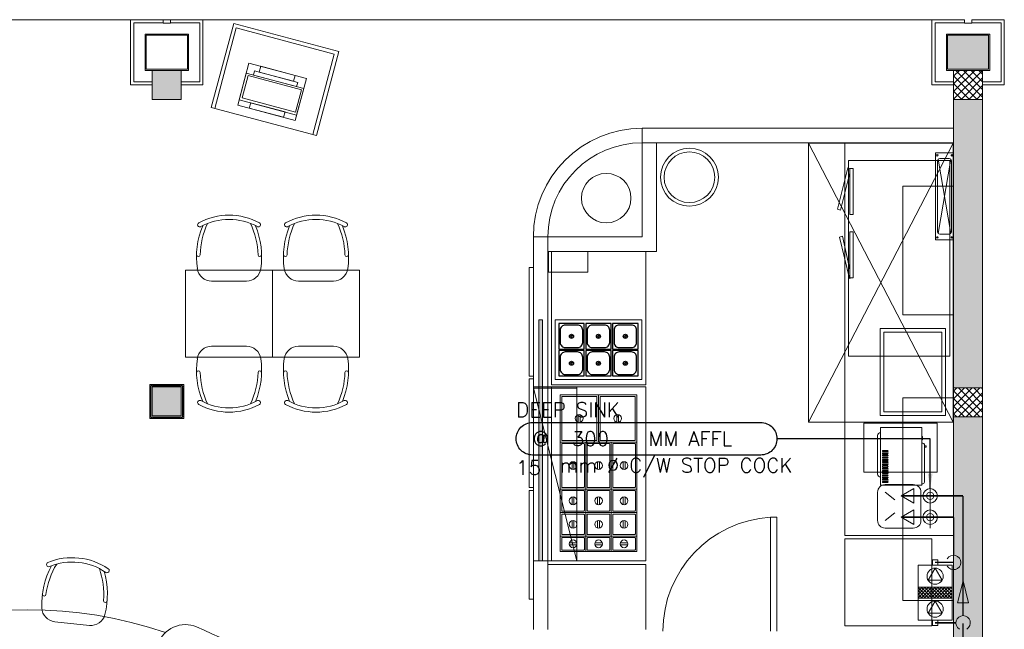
# Model space of a CAD drawing. Header units: millimetres. Extents: x -1747 to 60076, y -13777 to 14438.
# Tile 25 of 29: x 10905 to 17700, y 9621 to 13830. Entities that reach past the tile are written whole.
import ezdxf
from ezdxf.enums import TextEntityAlignment as Align

# ---------------------------------------------------------------- set-up
doc = ezdxf.new("R2010")
doc.units = ezdxf.units.MM
doc.header["$MEASUREMENT"] = 0
doc.layers.get('0').update_dxf_attribs({"lineweight": 5})
for name, color, linetype in [('A-EQUIP', 253, 'Continuous'), ('LINE', 7, 'Continuous'), ('PLUMBING-DW-TR-LVL-TAG', 7, 'Continuous')]:
    doc.layers.add(name, color=color, linetype=linetype)
for name, color, linetype, lineweight, true_color in [('FLOOR LAYOUT', 9, 'Continuous', 0, 0x808080), ('PLUMBING-WS-CW-PIPE', 5, 'Continuous', 0, 0x0000ff), ('PLUMBING-WS-EQP', 30, 'Continuous', 0, 0xff7f00), ('PLUMBING-WS-RO-FILT-CW-PIPE', 150, 'Continuous', 0, 0x007fff)]:
    doc.layers.add(name, color=color, linetype=linetype, lineweight=lineweight, true_color=true_color)
doc.styles.add('Oswald Light', font='txt')
doc.styles.add('ROMANS-100', font='romans.shx')
doc.styles.get("Standard").update_dxf_attribs({"font": 'romans.shx'})
doc.dimstyles.new('MDS-50', dxfattribs={"dimtxt": 100, "dimasz": 100, "dimexe": 50, "dimexo": 50, "dimgap": 25, "dimtad": 1, "dimdec": 0, "dimtxsty": 'Oswald Light', "dimcen": 0, "dimdle": 1.5875, "dimazin": 0, "dimtfac": 1, "dimtdec": 0, "dimtix": 1, "dimtmove": 0, "dimatfit": 0, "dimfxl": 1, "dimfrac": 2, "dimtolj": 1, "dimarcsym": 0})

# ---------------------------------------------------------------- blocks, each defined once
blk = doc.blocks.new('A$C051a4b72')
at = {"layer": 'PLUMBING-WS-CW-PIPE', "color": 8, "lineweight": 0, "true_color": 0x808080}
for p, q in [((500, -100), (500, -250)), ((425, -175), (575, -175))]:
    blk.add_line(p, q, dxfattribs=at)
at = {"layer": 'PLUMBING-WS-CW-PIPE', "lineweight": 0, "const_width": 10}
blk.add_lwpolyline([(500, -175), (500, -375)], dxfattribs=at)
at = {"layer": 'PLUMBING-WS-CW-PIPE', "lineweight": 0}
blk.add_lwpolyline([(500, -375), (550, -288.4), (450, -288.4)], close=True, dxfattribs=at)
for radius in [50, 25]:
    blk.add_circle((500, -175), radius, dxfattribs=at)
blk = doc.blocks.new('A$Ca6a6abd4')
at = {"layer": 'PLUMBING-WS-RO-FILT-CW-PIPE', "color": 8, "lineweight": 0, "true_color": 0x808080}
for p, q in [((500, -100), (500, -250)), ((425, -175), (575, -175))]:
    blk.add_line(p, q, dxfattribs=at)
at = {"layer": 'PLUMBING-WS-RO-FILT-CW-PIPE', "lineweight": 0, "const_width": 10}
blk.add_lwpolyline([(500, -175), (500, -375)], dxfattribs=at)
at = {"layer": 'PLUMBING-WS-RO-FILT-CW-PIPE', "lineweight": 0}
blk.add_lwpolyline([(500, -375), (550, -288.4), (450, -288.4)], close=True, dxfattribs=at)
for radius in [50, 25]:
    blk.add_circle((500, -175), radius, dxfattribs=at)
blk = doc.blocks.new('CW-FA')
at = {"layer": 'PLUMBING-WS-CW-PIPE', "lineweight": 0}
h = blk.add_hatch(color=256, dxfattribs=at)
h.dxf.hatch_style = 1
h.paths.add_polyline_path([(100, 0), (-50, 37.5), (-50, -37.5)])
blk.add_lwpolyline([(-50, 37.5), (100, 0), (-50, -37.5), (-50, 37.5)], dxfattribs=at)
blk = doc.blocks.new('PLUMB-WS-WS-TAG')
at = {"layer": 'PLUMBING-DW-TR-LVL-TAG'}
blk.add_lwpolyline([(112.5, 112.5), (1687.5, 112.5, -0.414214), (1800, 0, -0.414214), (1687.5, -112.5), (112.5, -112.5, -0.414214), (0, 0), (0, 0, -0.414214)], format="xyb", close=True, dxfattribs=at)
at = {"layer": 'PLUMBING-DW-TR-LVL-TAG', "char_height": 100, "attachment_point": 4}
for s, width, insert in [('{\\Fromans|c0;@}', 115.286, (112.5, 0)), ('{\\Fromans|c0;MM AFFL}', 662.905, (912.5, 0)), ('mm %%C C/W STOP COCK', 1987.152, (300, -200))]:
    blk.add_mtext_dynamic_manual_height_columns(s, width=width, gutter_width=3324.7, heights=[0], dxfattribs=dict(at, insert=insert))
at = {"layer": 'PLUMBING-DW-TR-LVL-TAG', "style": 'ROMANS-100'}
for tag, p in [('PLUM-DR-EQP', (0, 200)), ('PLUM-DR-PSIZE', (0, -200))]:
    blk.add_attdef(tag, text='', height=100, dxfattribs=at).set_placement(p, align=Align.MIDDLE_LEFT)
blk.add_attdef('PLUM-PIPE-LVL', text='', height=100, dxfattribs=at).set_placement((512.5, 0), align=Align.MIDDLE_CENTER)
blk = doc.blocks.new('15LPH')
at = {"color": 253, "linetype": 'Continuous'}
for p, q in [((-37.3, 111.9), (-31.1, 118.1)), ((-37.3, 89.4), (-8.6, 118.1)), ((-37.3, 67), (13.8, 118.1)), ((-37.3, 44.5), (36.3, 118.1)), ((37.3, 23.4), (-37.3, 97.9)), ((-37.3, 22.1), (37.3, 96.6)), ((37.3, 1), (-37.3, 75.5)), ((-37.3, -0.4), (37.3, 74.1)), ((37.3, 45.9), (-34.9, 118.1)), ((37.3, 68.3), (-12.5, 118.1)), ((37.3, 90.8), (10, 118.1)), ((37.3, 113.2), (32.4, 118.1)), ((37.3, -21.5), (-37.3, 53)), ((-37.3, -22.8), (37.3, 51.7)), ((37.3, -43.9), (-37.3, 30.6)), ((-37.3, -45.3), (37.3, 29.2)), ((37.3, -66.4), (-37.3, 8.1)), ((-37.3, -67.7), (37.3, 6.8)), ((37.3, -88.8), (-37.3, -14.3)), ((-37.3, -90.2), (37.3, -15.7)), ((37.3, -111.3), (-37.3, -36.8)), ((-37.3, -112.6), (37.3, -38.1)), ((20.5, -116.9), (-37.3, -59.2)), ((-19.1, -116.9), (37.3, -60.6)), ((-2, -116.9), (-37.3, -81.7)), ((-24.4, -116.9), (-37.3, -104.1)), ((3.3, -116.9), (37.3, -83)), ((25.8, -116.9), (37.3, -105.5))]:
    blk.add_line(p, q, dxfattribs=at)
at = {"layer": 'PLUMBING-WS-EQP'}
for p, q in [((-190, 118.1), (-190, -116.9)), ((190, 118.1), (-190, 118.1)), ((-37.3, -116.9), (-37.3, 118.1)), ((37.3, -116.9), (37.3, 118.1)), ((190, -116.9), (190, 118.1)), ((-190, -116.9), (190, -116.9))]:
    blk.add_line(p, q, dxfattribs=at)
at = {"layer": 'PLUMBING-WS-EQP', "color": 5, "true_color": 0x0000ff}
for p, q in [((-57.7, 0.6), (-141.6, 48.9)), ((-141.6, 48.9), (-141.6, -47.8)), ((-141.6, -47.8), (-57.7, 0.6))]:
    blk.add_line(p, q, dxfattribs=at)
at = {"layer": 'PLUMBING-WS-EQP', "color": 150, "true_color": 0x007fff}
for p, q in [((169.5, 0.6), (85.7, 48.9)), ((85.7, 48.9), (85.7, -47.8)), ((85.7, -47.8), (169.5, 0.6))]:
    blk.add_line(p, q, dxfattribs=at)
at = {"layer": 'PLUMBING-WS-EQP'}
for points in [[(-227.3, 19.2), (-190, 19.2), (-190, -18.1), (-227.3, -18.1)], [(190, 19.2), (227.3, 19.2), (227.3, -18.1), (190, -18.1)]]:
    blk.add_lwpolyline(points, close=True, dxfattribs=at)
for centre in [(-113.6, 0.6), (113.6, 0.6)]:
    blk.add_circle(centre, 55.9, dxfattribs=at)
blk = doc.blocks.new('A$C4b7a3b6c')
at = {"layer": 'A-EQUIP'}
for p, q in [((75.5, 94.8), (94.8, 75.5)), ((81.2, 100.5), (100.5, 81.2))]:
    blk.add_line(p, q, dxfattribs=at)
blk.add_lwpolyline([(0, 0), (176, 0), (176, 176), (0, 176)], close=True, dxfattribs=at)
blk.add_lwpolyline([(45.6, 10.4), (130.4, 10.4, 0.414214), (165.6, 45.6), (165.6, 130.4, 0.414214), (130.4, 165.6), (45.6, 165.6, 0.414214), (10.4, 130.4), (10.4, 45.6, 0.414214)], format="xyb", close=True, dxfattribs=at)
blk.add_circle((88, 88), 14.2, dxfattribs=at)
blk = doc.blocks.new('FLOOR PLAN')
at = {"layer": 'FLOOR LAYOUT'}
h = blk.add_hatch(color=256, dxfattribs=at)
h.dxf.hatch_style = 1
h.paths.add_polyline_path([(17592, 13722), (17308, 13722), (17308, 13488), (17592, 13488)])
h = blk.add_hatch(color=256, dxfattribs=at)
h.dxf.hatch_style = 1
h.paths.add_polyline_path([(11820, 13280), (12020, 13280), (12020, 13480), (11820, 13480)])
h = blk.add_hatch(color=256, dxfattribs=at)
h.dxf.hatch_style = 1
h.paths.add_polyline_path([(17550, 5830), (17352, 5830), (17352, 5718.1), (17350.8, 3620), (17550, 3620)])
h.paths.add_polyline_path([(17550, 8211.4), (17350, 8211.4), (17350, 6030), (17550, 6030)])
h.paths.add_polyline_path([(17550, 9130), (17350, 9130), (17350, 8411.4), (17550, 8411.4)])
h.paths.add_polyline_path([(17550, 11087.2), (17350, 11087.2), (17350, 9330), (17550, 9330)])
h.paths.add_polyline_path([(17550, 13280), (17350, 13280), (17350, 11287.2), (17550, 11287.2)])
h = blk.add_hatch(color=256, dxfattribs=at)
h.dxf.hatch_style = 1
h.paths.add_polyline_path([(14512.5, 10094.8), (14512.5, 11757.2), (14487.5, 11757.2), (14487.5, 10094.8)])
h = blk.add_hatch(color=256, dxfattribs=at)
h.dxf.hatch_style = 1
h.paths.add_polyline_path([(12020.1, 11294.2), (11820.1, 11294.2), (11820.1, 11094.2), (12020.1, 11094.2)])
h = blk.add_hatch(color=256, dxfattribs=at)
h.dxf.hatch_style = 1
h.paths.add_polyline_path([(14450, 11285.2), (14450, 11295.2), (14750, 11295.2), (14750, 11285.2)])
for p, q in [((350, 13830), (17200, 13830)), ((11670, 13380), (11670, 13830)), ((11670, 13830), (11895, 13830)), ((11692, 13402), (11692, 13808)), ((11692, 13808), (11893, 13808)), ((11895, 13830), (11895, 13805)), ((11895, 13805), (11945, 13805)), ((11945, 13805), (11945, 13830)), ((11945, 13830), (12170, 13830)), ((12148, 13808), (11947, 13808)), ((12148, 13402), (12148, 13808)), ((12170, 13830), (12170, 13380)), ((12227.6, 13223.7), (12382.3, 13803.4)), ((12382.3, 13803.4), (13107, 13610.1)), ((17200, 13380), (17200, 13830)), ((17200, 13830), (17425, 13830)), ((17222, 13402), (17222, 13808)), ((17222, 13808), (17423, 13808)), ((17425, 13830), (17425, 13805)), ((17425, 13805), (17475, 13805)), ((17475, 13805), (17475, 13830)), ((17475, 13830), (17700, 13830)), ((17678, 13808), (17477, 13808)), ((17678, 13402), (17678, 13808)), ((17700, 13830), (17700, 13380)), ((11770, 13730), (12070, 13730)), ((11770, 13480), (11770, 13730)), ((12070, 13730), (12070, 13480)), ((12251.8, 13217.3), (12400, 13772.8)), ((12400, 13772.8), (13076.4, 13592.4)), ((17300, 13730), (17600, 13730)), ((17300, 13480), (17300, 13730)), ((17600, 13730), (17600, 13480)), ((11778, 13722), (12062, 13722)), ((11778, 13488), (11778, 13722)), ((12062, 13722), (12062, 13488)), ((17308, 13722), (17592, 13722)), ((17308, 13488), (17308, 13722)), ((17592, 13722), (17592, 13488)), ((13076.4, 13592.4), (12928.1, 13036.8)), ((13107, 13610.1), (12952.3, 13030.4)), ((12410.1, 13240.7), (12487.5, 13530.6)), ((12487.5, 13530.6), (12883.5, 13424.9)), ((12070, 13480), (11770, 13480)), ((12062, 13488), (11778, 13488)), ((12020, 13480), (11820, 13480)), ((11820, 13480), (11820, 13280)), ((12020, 13480), (11820, 13480)), ((11820, 13480), (11820, 13280)), ((12020, 13280), (12020, 13480)), ((12020, 13280), (12020, 13480)), ((12419.9, 13277.4), (12468.9, 13461.2)), ((12468.9, 13461.2), (12864.9, 13355.5)), ((12517.9, 13448.1), (12525.6, 13476.7)), ((12525.6, 13476.7), (12823.6, 13397.1)), ((12558.2, 13468), (12569.1, 13508.8)), ((12795, 13404.8), (12558.2, 13468)), ((12569.1, 13508.8), (12805.9, 13445.6)), ((17600, 13480), (17300, 13480)), ((17592, 13488), (17308, 13488)), ((17350, 13440.3), (17389.7, 13480)), ((17350, 13387.3), (17442.7, 13480)), ((17350, 13334.2), (17495.8, 13480)), ((17350, 13281.2), (17548.8, 13480)), ((17550, 13480), (17350, 13480)), ((17350, 13480), (17350, 13280)), ((17350, 13480), (17350, 2170)), ((17550, 13295.4), (17365.4, 13480)), ((17550, 13348.5), (17418.5, 13480)), ((17550, 13401.5), (17471.5, 13480)), ((17550, 13454.5), (17524.5, 13480)), ((17550, 13280), (17550, 13480)), ((17550, 13480), (17550, 0)), ((11820, 13402), (11692, 13402)), ((12020, 13402), (12148, 13402)), ((12440.6, 13289.4), (12482, 13444.6)), ((12482, 13444.6), (12849.4, 13346.5)), ((12816, 13368.6), (12517.9, 13448.1)), ((12805.9, 13445.6), (12795, 13404.8)), ((12883.5, 13424.9), (12806.1, 13135)), ((12823.6, 13397.1), (12816, 13368.6)), ((17350, 13402), (17222, 13402)), ((17512.4, 13280), (17350, 13442.4)), ((17459.4, 13280), (17350, 13389.4)), ((17401.8, 13280), (17550, 13428.2)), ((17550, 13402), (17678, 13402)), ((11820, 13380), (11670, 13380)), ((12170, 13380), (12020, 13380)), ((12849.4, 13346.5), (12808, 13191.4)), ((12864.9, 13355.5), (12815.9, 13171.8)), ((17350, 13380), (17200, 13380)), ((17406.3, 13280), (17350, 13336.3)), ((17454.9, 13280), (17550, 13375.1)), ((17507.9, 13280), (17550, 13322.1)), ((17700, 13380), (17550, 13380)), ((11820, 13280), (12020, 13280)), ((11820, 13280), (12020, 13280)), ((12815.9, 13171.8), (12419.9, 13277.4)), ((12808, 13191.4), (12440.6, 13289.4)), ((12489.7, 13219.5), (12499.5, 13256.2)), ((12499.5, 13256.2), (12736.3, 13193)), ((17353.3, 13280), (17350, 13283.3)), ((17350, 13280), (17550, 13280)), ((12952.3, 13030.4), (12227.6, 13223.7)), ((12806.1, 13135), (12410.1, 13240.7)), ((12726.5, 13156.3), (12489.7, 13219.5)), ((12736.3, 13193), (12726.5, 13156.3)), ((15200, 13080), (17350, 13080)), ((17350, 13080), (15200, 13080)), ((15200, 13080), (15200, 12330)), ((15200, 12980), (17350, 12980)), ((17350, 12980), (15300, 12980)), ((15300, 12980), (15300, 12230)), ((17350, 12980), (16600, 12980)), ((16600, 12980), (16600, 10270)), ((17350, 10270), (17350, 12980)), ((17348, 12978), (16348.1, 12978)), ((16348.1, 12978), (16348.1, 11050.5)), ((16348.1, 12978), (17346, 11050.5)), ((17346, 12978), (16348.6, 11050.5)), ((17348, 11050.5), (17348, 12978)), ((16625, 11508.1), (16625, 12858.1)), ((16625, 12858.1), (17325, 12858.1)), ((17243.9, 12866.5), (17331.1, 12354.3)), ((17331.1, 12866.5), (17243.9, 12354.3)), ((17325, 12858.1), (17325, 11508.1)), ((16549.7, 12521.8, 45.6), (16620.8, 12807.5, 45.6)), ((16620.8, 12807.5, 45.6), (16634.1, 12802.6, 45.6)), ((16634.1, 12485.4), (16634.1, 12802.6)), ((16634.1, 12802.6), (16656.3, 12802.6)), ((16656.3, 12802.6), (16656.3, 12485.4)), ((16634.1, 12773.8, 45.6), (16570.6, 12514.1, 45.6)), ((17000, 12681.2), (17350, 12681.2)), ((17000, 11792), (17000, 12681.2)), ((17350, 12681.2), (17350, 11792)), ((16570.6, 12514.1, 45.6), (16549.7, 12521.8, 45.6)), ((16656.3, 12485.4), (16634.1, 12485.4)), ((14450, 9620), (14450, 12330)), ((14450, 9620), (14450, 12330)), ((15200, 12330), (14450, 12330)), ((14550, 9620), (14550, 12330)), ((16582.4, 12336.1, 45.6), (16561.5, 12328.4, 45.6)), ((16561.5, 12328.4, 45.6), (16632.6, 12042.7, 45.6)), ((16634.1, 12103.3, 45.6), (16582.4, 12336.1, 45.6)), ((16656.3, 12364.8), (16634.1, 12364.8)), ((16634.1, 12364.8), (16634.1, 12047.6)), ((16656.3, 12047.6), (16656.3, 12364.8)), ((14550, 9620), (14550, 12230)), ((15300, 12230), (14550, 12230)), ((14554.6, 12230), (14825, 12230)), ((14554.6, 12087.3), (14554.6, 12230)), ((15225, 12230), (14575, 12230)), ((14575, 12230), (14575, 11308.2)), ((14825, 12230), (14825, 12087.3)), ((15225, 11308.2), (15225, 12230)), ((12050, 12100.5), (12650, 12100.5)), ((12050, 12100.5), (12050, 11500.5)), ((12650, 12100.5), (12050, 12100.5)), ((12050, 12100.5), (12050, 11500.5)), ((12650, 12100.5), (13250, 12100.5)), ((12650, 12100.5), (12650, 11500.5)), ((13250, 12100.5), (12650, 12100.5)), ((12650, 12100.5), (12650, 11500.5)), ((12650, 11500.5), (12650, 12100.5)), ((12650, 11500.5), (12650, 12100.5)), ((13250, 11500.5), (13250, 12100.5)), ((13250, 11500.5), (13250, 12100.5)), ((14420, 11370), (14420, 12120)), ((14420, 12120), (14450, 12120)), ((14450, 12120), (14450, 11370)), ((14825, 12087.3), (14554.6, 12087.3)), ((16632.6, 12042.7, 45.6), (16645.9, 12047.6, 45.6)), ((16634.1, 12047.6), (16656.3, 12047.6)), ((12229.9, 12025.5), (12470.1, 12025.5)), ((12829.9, 12025.5), (13070.1, 12025.5)), ((14487.5, 10094.8), (14487.5, 11757.2)), ((14487.5, 11757.2), (14512.5, 11757.2)), ((14512.5, 11757.2), (14512.5, 10094.8)), ((15198, 11757.2), (14600, 11757.2)), ((14600, 11757.2), (14600, 11345.2)), ((15198, 11345.2), (15198, 11757.2)), ((17350, 11792), (17000, 11792)), ((16844, 11097.7), (16844, 11697.7)), ((16844, 11697.7), (17294, 11697.7)), ((17294, 11697.7), (17294, 11097.7)), ((16869, 11122.7), (16869, 11672.7)), ((16869, 11672.7), (17269, 11672.7)), ((17269, 11672.7), (17269, 11122.7)), ((12229.9, 11575.5), (12470.1, 11575.5)), ((12829.9, 11575.5), (13070.1, 11575.5)), ((12650, 11500.5), (12050, 11500.5)), ((12050, 11500.5), (12650, 11500.5)), ((13250, 11500.5), (12650, 11500.5)), ((12650, 11500.5), (13250, 11500.5)), ((17325, 11508.1), (16625, 11508.1)), ((14450, 11370), (14420, 11370)), ((14420, 10600), (14420, 11350)), ((14420, 11350), (14450, 11350)), ((14450, 11350), (14450, 10600)), ((11811.1, 11312.2), (11802.1, 11312.2)), ((11802.1, 11312.2), (11802.1, 11303.2)), ((11802.1, 11303.2), (11811.1, 11294.2)), ((11802.1, 11303.2), (11802.1, 11294.2)), ((11811.1, 11294.2), (11802.1, 11294.2)), ((11802.1, 11294.2), (11802.1, 11285.2)), ((11802.1, 11285.2), (11811.1, 11285.2)), ((11802.1, 11285.2), (11802.1, 11103.2)), ((11805.1, 11285.2), (11805.1, 11103.2)), ((11808.1, 11285.2), (11808.1, 11103.2)), ((11820.1, 11303.2), (11811.1, 11312.2)), ((11811.1, 11312.2), (11820.1, 11312.2)), ((12029.1, 11303.2), (11811.1, 11303.2)), ((11811.1, 11303.2), (11811.1, 11085.2)), ((11829.1, 11312.2), (11820.1, 11312.2)), ((11820.1, 11312.2), (11820.1, 11303.2)), ((11820.1, 11294.2), (12020.1, 11294.2)), ((11820.1, 11094.2), (11820.1, 11294.2)), ((11829.1, 11303.2), (11829.1, 11312.2)), ((11829.1, 11312.2), (12011.1, 11312.2)), ((11829.1, 11309.2), (12011.1, 11309.2)), ((11829.1, 11306.2), (12011.1, 11306.2)), ((12020.1, 11312.2), (12011.1, 11312.2)), ((12011.1, 11312.2), (12011.1, 11303.2)), ((12020.1, 11303.2), (12020.1, 11312.2)), ((12029.1, 11312.2), (12020.1, 11303.2)), ((12020.1, 11312.2), (12029.1, 11312.2)), ((12020.1, 11294.2), (12020.1, 11094.2)), ((12038.1, 11312.2), (12029.1, 11312.2)), ((12029.1, 11085.2), (12029.1, 11303.2)), ((12029.1, 11294.2), (12038.1, 11303.2)), ((12038.1, 11294.2), (12029.1, 11294.2)), ((12029.1, 11285.2), (12038.1, 11285.2)), ((12032.1, 11285.2), (12032.1, 11103.2)), ((12035.1, 11285.2), (12035.1, 11103.2)), ((12038.1, 11303.2), (12038.1, 11312.2)), ((12038.1, 11303.2), (12038.1, 11294.2)), ((12038.1, 11285.2), (12038.1, 11294.2)), ((12038.1, 11285.2), (12038.1, 11103.2)), ((14450, 11285.2), (14449.9, 10094.8)), ((14450, 11285.2), (14450, 11295.2)), ((14450, 11295.2), (14750, 11295.2)), ((14750, 11285.2), (14450, 11285.2)), ((14749.9, 10094.8, -5.2), (14450, 11285.2, -49.7)), ((14750, 11285.2), (14450, 11285.2)), ((14575, 11308.2), (15225, 11308.2)), ((14600, 11345.2), (15198, 11345.2)), ((14749.9, 10094.8), (14750, 11285.2)), ((14750, 11295.2), (14750, 11285.2)), ((17350, 11266), (17371.3, 11287.2)), ((17350, 11212.9), (17424.3, 11287.2)), ((17350, 11159.9), (17477.3, 11287.2)), ((17350, 11106.9), (17530.4, 11287.2)), ((17550, 11287.2), (17350, 11287.2)), ((17350, 11287.2), (17350, 11087.2)), ((17550, 11121.1), (17383.8, 11287.2)), ((17550, 11174.1), (17436.9, 11287.2)), ((17550, 11227.1), (17489.9, 11287.2)), ((17550, 11280.2), (17542.9, 11287.2)), ((17550, 11087.2), (17550, 11287.2)), ((17000, 11220), (17350, 11220)), ((17000, 9820), (17000, 11220)), ((17530.8, 11087.2), (17350, 11268)), ((17350, 11220), (17350, 9820)), ((17477.8, 11087.2), (17350, 11215)), ((17383.4, 11087.2), (17550, 11253.8)), ((17424.7, 11087.2), (17350, 11162)), ((17436.4, 11087.2), (17550, 11200.8)), ((17489.5, 11087.2), (17550, 11147.8)), ((11811.1, 11103.2), (11802.1, 11103.2)), ((11802.1, 11103.2), (11802.1, 11094.2)), ((11802.1, 11094.2), (11811.1, 11094.2)), ((11811.1, 11094.2), (11802.1, 11085.2)), ((11802.1, 11085.2), (11802.1, 11094.2)), ((11802.1, 11085.2), (11802.1, 11076.2)), ((11802.1, 11076.2), (11811.1, 11076.2)), ((11811.1, 11085.2), (12029.1, 11085.2)), ((11811.1, 11076.2), (11820.1, 11085.2)), ((11811.1, 11076.2), (11820.1, 11076.2)), ((12020.1, 11094.2), (11820.1, 11094.2)), ((11820.1, 11085.2), (11820.1, 11076.2)), ((11820.1, 11076.2), (11829.1, 11076.2)), ((11829.1, 11076.2), (11829.1, 11085.2)), ((11829.1, 11082.2), (12011.1, 11082.2)), ((11829.1, 11079.2), (12011.1, 11079.2)), ((11829.1, 11076.2), (12011.1, 11076.2)), ((12011.1, 11085.2), (12011.1, 11076.2)), ((12011.1, 11076.2), (12020.1, 11076.2)), ((12020.1, 11076.2), (12020.1, 11085.2)), ((12020.1, 11085.2), (12029.1, 11076.2)), ((12029.1, 11076.2), (12020.1, 11076.2)), ((12038.1, 11103.2), (12029.1, 11103.2)), ((12038.1, 11085.2), (12029.1, 11094.2)), ((12029.1, 11094.2), (12038.1, 11094.2)), ((12029.1, 11076.2), (12038.1, 11076.2)), ((12038.1, 11094.2), (12038.1, 11103.2)), ((12038.1, 11094.2), (12038.1, 11085.2)), ((12038.1, 11076.2), (12038.1, 11085.2)), ((17294, 11097.7), (16844, 11097.7)), ((17269, 11122.7), (16869, 11122.7)), ((17371.7, 11087.2), (17350, 11108.9)), ((17350, 11087.2), (17550, 11087.2)), ((17542.5, 11087.2), (17550, 11094.7)), ((16348.1, 11050.5), (17348, 11050.5)), ((16731.7, 11043.6), (16731.7, 10706.6)), ((17235.7, 11043.6), (16731.7, 11043.6)), ((17235.7, 10706.6), (17235.7, 11043.6)), ((16825.6, 10958.5), (16825.6, 10692.3)), ((17130.4, 10953.1), (17132.5, 10953.1)), ((17136.1, 10949.6), (17136.1, 10934)), ((17130.4, 10930.5), (17132.5, 10930.5)), ((17130.4, 10888), (17131.1, 10888)), ((17131.1, 10907), (17131.1, 10625.6)), ((17131.1, 10907), (17137.5, 10907)), ((17148.2, 10636.3), (17148.2, 10896.3)), ((17148.2, 10888.7), (17148.9, 10888.7)), ((17148.2, 10877.9), (17148.9, 10877.9)), ((17148.9, 10888.7), (17159.6, 10888.7)), ((17159.6, 10877.9), (17148.9, 10877.9)), ((17159.6, 10877.9), (17159.6, 10888.7)), ((16862, 10855.6), (16895.2, 10855.6)), ((16895.2, 10848.3), (16862, 10848.3)), ((16862, 10840.4), (16895.2, 10840.4)), ((16895.2, 10833), (16862, 10833)), ((16862, 10825.1), (16895.2, 10825.1)), ((16895.2, 10817.8), (16862, 10817.8)), ((16862, 10809.9), (16895.2, 10809.9)), ((16895.2, 10802.6), (16862, 10802.6)), ((16862, 10794.6), (16895.2, 10794.6)), ((16895.2, 10787.3), (16862, 10787.3)), ((16862, 10779.4), (16895.2, 10779.4)), ((16895.2, 10772.1), (16862, 10772.1)), ((16862, 10764.2), (16895.2, 10764.2)), ((16895.2, 10756.8), (16862, 10756.8)), ((16862, 10748.9), (16895.2, 10748.9)), ((16895.2, 10741.6), (16862, 10741.6)), ((16731.7, 10706.6), (17235.7, 10706.6)), ((16862, 10733.7), (16895.2, 10733.7)), ((16895.2, 10726.4), (16862, 10726.4)), ((16862, 10718.4), (16895.2, 10718.4)), ((16895.2, 10711.1), (16862, 10711.1)), ((16862, 10703.2), (16895.2, 10703.2)), ((16895.2, 10695.9), (16862, 10695.9)), ((16862, 10688), (16895.2, 10688)), ((16895.2, 10680.6), (16862, 10680.6)), ((16862, 10672.7), (16895.2, 10672.7)), ((16895.2, 10665.4), (16862, 10665.4)), ((16862, 10657.5), (16895.2, 10657.5)), ((16895.2, 10650.2), (16862, 10650.2)), ((16862, 10642.2), (16895.2, 10642.2)), ((16895.2, 10634.9), (16862, 10634.9)), ((16877.9, 10620), (17072.1, 10620)), ((17130.4, 10644.6), (17131.1, 10644.6)), ((17130.4, 10624.3), (17130.4, 10617.2)), ((17131.1, 10625.6), (17137.5, 10625.6)), ((14450, 10600), (14420, 10600)), ((14420, 9830), (14420, 10580)), ((14420, 10580), (14450, 10580)), ((14450, 10580), (14450, 9830)), ((16825, 10372.9), (16825, 10567.1)), ((16877.9, 10567.1), (16944, 10514.9)), ((16877.9, 10567.1), (16944, 10514.9)), ((17125, 10567.1), (17125, 10372.9)), ((16877.9, 10372.9), (16944, 10425.1)), ((16131.3, 10394.7), (16087.6, 10394.7)), ((16087.6, 10394.7), (16087.6, 9607.5)), ((16131.3, 9607.5), (16131.3, 10394.7)), ((16600, 10270), (17350, 10270)), ((17072.1, 10320), (16877.9, 10320)), ((17200, 10245), (16600, 10245)), ((16600, 10245), (16600, 9645)), ((17200, 9645), (17200, 10245)), ((14449.9, 10094.8), (14749.9, 10094.8)), ((14512.5, 10094.8), (14487.5, 10094.8)), ((15225, 10069.8), (14550, 10069.8)), ((14550, 10069.8), (14550, 9620)), ((15225, 9620), (15225, 10069.8)), ((14450, 9830), (14420, 9830)), ((17350, 9820), (17000, 9820)), ((11146.9, 9673.4), (11385.8, 9648.5)), ((16600, 9645), (17200, 9645))]:
    blk.add_line(p, q, dxfattribs=at)
for points in [[(17350, 12310.4), (17350, 12910.4), (17225, 12910.4), (17225, 12310.4)], [(15198, 11345.2), (15198, 11757.2), (14600, 11757.2), (14600, 11345.2)], [(14575, 11295.2), (14575, 10094.8), (15225, 10094.8), (15225, 11295.2)], [(14636, 11239.3), (14636, 10914.3), (14900, 10914.3), (14900, 11239.3)], [(14900, 11239.3), (14900, 10914.3), (15164, 10914.3), (15164, 11239.3)], [(14636, 10589.3), (14812, 10589.3), (14812, 10914.3), (14636, 10914.3)], [(14812, 10589.3), (14988, 10589.3), (14988, 10914.3), (14812, 10914.3)], [(14988, 10589.3), (15164, 10589.3), (15164, 10914.3), (14988, 10914.3)], [(14812, 10589.3), (14636, 10589.3), (14636, 10427.3), (14812, 10427.3)], [(14988, 10589.3), (14812, 10589.3), (14812, 10427.3), (14988, 10427.3)], [(15164, 10589.3), (14988, 10589.3), (14988, 10427.3), (15164, 10427.3)], [(14812, 10427.3), (14636, 10427.3), (14636, 10265.3), (14812, 10265.3)], [(14988, 10427.3), (14812, 10427.3), (14812, 10265.3), (14988, 10265.3)], [(15164, 10427.3), (14988, 10427.3), (14988, 10265.3), (15164, 10265.3)], [(14636, 10265.3), (14636, 10157.3), (14812, 10157.3), (14812, 10265.3)], [(14812, 10265.3), (14812, 10157.3), (14988, 10157.3), (14988, 10265.3)], [(14988, 10265.3), (14988, 10157.3), (15164, 10157.3), (15164, 10265.3)]]:
    blk.add_lwpolyline(points, close=True, dxfattribs=at)
for points in [[(17335.5, 12364.9), (17335.5, 12855.8, 0.414214), (17320.5, 12870.8), (17254.5, 12870.8, 0.414214), (17239.5, 12855.8), (17239.5, 12364.9, 0.414214), (17254.5, 12349.9), (17320.5, 12349.9, 0.414214)], [(14647, 11224.3), (14647, 10929.3, 0.414214), (14652, 10924.3), (14884, 10924.3, 0.414214), (14889, 10929.3), (14889, 11224.3, 0.414214), (14884, 11229.3), (14652, 11229.3, 0.414214)], [(14911, 11224.3), (14911, 10929.3, 0.414214), (14916, 10924.3), (15148, 10924.3, 0.414214), (15153, 10929.3), (15153, 11224.3, 0.414214), (15148, 11229.3), (14916, 11229.3, 0.414214)], [(14651, 10599.3), (14797, 10599.3, 0.414214), (14802, 10604.3), (14802, 10899.3, 0.414214), (14797, 10904.3), (14651, 10904.3, 0.414214), (14646, 10899.3), (14646, 10604.3, 0.414214)], [(14827, 10599.3), (14973, 10599.3, 0.414214), (14978, 10604.3), (14978, 10899.3, 0.414214), (14973, 10904.3), (14827, 10904.3, 0.414214), (14822, 10899.3), (14822, 10604.3, 0.414214)], [(15003, 10599.3), (15149, 10599.3, 0.414214), (15154, 10604.3), (15154, 10899.3, 0.414214), (15149, 10904.3), (15003, 10904.3, 0.414214), (14998, 10899.3), (14998, 10604.3, 0.414214)], [(14797, 10579.3), (14651, 10579.3, 0.414214), (14646, 10574.3), (14646, 10442.3, 0.414214), (14651, 10437.3), (14797, 10437.3, 0.414214), (14802, 10442.3), (14802, 10574.3, 0.414214)], [(14973, 10579.3), (14827, 10579.3, 0.414214), (14822, 10574.3), (14822, 10442.3, 0.414214), (14827, 10437.3), (14973, 10437.3, 0.414214), (14978, 10442.3), (14978, 10574.3, 0.414214)], [(15149, 10579.3), (15003, 10579.3, 0.414214), (14998, 10574.3), (14998, 10442.3, 0.414214), (15003, 10437.3), (15149, 10437.3, 0.414214), (15154, 10442.3), (15154, 10574.3, 0.414214)], [(14797, 10417.3), (14646, 10417.3), (14646, 10280.3, 0.414214), (14651, 10275.3), (14797, 10275.3, 0.414214), (14802, 10280.3), (14802, 10412.3, 0.414214)], [(14973, 10417.3), (14827, 10417.3, 0.414214), (14822, 10412.3), (14822, 10280.3, 0.414214), (14827, 10275.3), (14973, 10275.3, 0.414214), (14978, 10280.3), (14978, 10412.3, 0.414214)], [(15149, 10417.3), (15003, 10417.3, 0.414214), (14998, 10412.3), (14998, 10280.3, 0.414214), (15003, 10275.3), (15149, 10275.3, 0.414214), (15154, 10280.3), (15154, 10412.3, 0.414214)], [(14646, 10250.3), (14646, 10172.3, 0.414214), (14651, 10167.3), (14797, 10167.3, 0.414214), (14802, 10172.3), (14802, 10250.3, 0.414214), (14797, 10255.3), (14651, 10255.3, 0.414214)], [(14822, 10250.3), (14822, 10172.3, 0.414214), (14827, 10167.3), (14973, 10167.3, 0.414214), (14978, 10172.3), (14978, 10250.3, 0.414214), (14973, 10255.3), (14827, 10255.3, 0.414214)], [(14998, 10250.3), (14998, 10172.3, 0.414214), (15003, 10167.3), (15149, 10167.3, 0.414214), (15154, 10172.3), (15154, 10250.3, 0.414214), (15149, 10255.3), (15003, 10255.3, 0.414214)]]:
    blk.add_lwpolyline(points, format="xyb", close=True, dxfattribs=at)
for points in [[(14759.6, 11050.9), (14759.6, 11102.7)], [(14772.4, 11102.7), (14772.4, 11050.9)], [(15025.6, 11050.9), (15025.6, 11102.7)], [(15038.4, 11102.7), (15038.4, 11050.9)], [(17130.4, 10617.2), (17130.4, 11013.4), (16845.9, 11013.4), (16845.9, 10617.2), (17130.4, 10617.2)], [(14717.6, 10725.9), (14717.6, 10777.7)], [(14730.4, 10777.7), (14730.4, 10725.9)], [(14893.6, 10725.9), (14893.6, 10777.7)], [(14906.4, 10777.7), (14906.4, 10725.9)], [(15069.6, 10725.9), (15069.6, 10777.7)], [(15082.4, 10777.7), (15082.4, 10725.9)], [(14717.6, 10482.4), (14717.6, 10534.2)], [(14730.4, 10534.2), (14730.4, 10482.4)], [(14893.6, 10482.4), (14893.6, 10534.2)], [(14906.4, 10534.2), (14906.4, 10482.4)], [(15069.6, 10482.4), (15069.6, 10534.2)], [(15082.4, 10534.2), (15082.4, 10482.4)], [(14717.6, 10320.4), (14717.6, 10372.2)], [(14730.4, 10372.2), (14730.4, 10320.4)], [(14893.6, 10320.4), (14893.6, 10372.2)], [(14906.4, 10372.2), (14906.4, 10320.4)], [(15069.6, 10320.4), (15069.6, 10372.2)], [(15082.4, 10372.2), (15082.4, 10320.4)], [(14698.1, 10217.7), (14749.9, 10217.7)], [(14749.9, 10204.8), (14698.1, 10204.8)], [(14874.1, 10217.7), (14925.9, 10217.7)], [(14925.9, 10204.8), (14874.1, 10204.8)], [(15050.1, 10217.7), (15101.9, 10217.7)], [(15101.9, 10204.8), (15050.1, 10204.8)]]:
    blk.add_lwpolyline(points, dxfattribs=at)
for centre, radius in [((15526.9, 12742.1), 200), ((15526.9, 12742.1), 175), ((17237.5, 12894), 5.15), ((17337.5, 12894), 5.15), ((14952.7, 12598), 170.7), ((17237.5, 12326.8), 5.15), ((17337.5, 12326.8), 5.15), ((14766, 11076.8), 26.7), ((15032, 11076.8), 26.7), ((14724, 10751.8), 26.7), ((14900, 10751.8), 26.7), ((15076, 10751.8), 26.7), ((14724, 10508.3), 26.7), ((14900, 10508.3), 26.7), ((15076, 10508.3), 26.7), ((14724, 10346.3), 26.7), ((14900, 10346.3), 26.7), ((15076, 10346.3), 26.7), ((14724, 10211.3), 26.7), ((14900, 10211.3), 26.7), ((15076, 10211.3), 26.7)]:
    blk.add_circle(centre, radius, dxfattribs=at)
for centre, radius, start, end in [((15200, 12330), 750, 90, 180), ((15200, 12330), 750, 90, 180), ((15200, 12330), 650, 90, 180), ((12350, 12040.4), 440.1, 61.57492, 118.42508), ((12350, 12040.4), 440.1, 61.57492, 118.42508), ((12350, 12040.4), 410.1, 61.57536, 118.42464), ((12950, 12040.4), 440.1, 61.57492, 118.42508), ((12950, 12040.4), 440.1, 61.57492, 118.42508), ((12950, 12040.4), 410.1, 61.57536, 118.42464), ((12687.2, 12192.3), 562.1, 157.45188, 188.31665), ((12147.7, 12414.2), 15, 118.42792, 298.42792), ((12687.2, 12192.3), 537.1, 154.58519, 178.48788), ((12012.8, 12192.3), 537.1, 1.51212, 25.41481), ((12012.8, 12192.3), 562.1, 351.68335, 22.54812), ((12552.3, 12414.2), 15, 241.57208, 61.57208), ((12552.3, 12414.2), 15, 241.57208, 61.57208), ((13287.2, 12192.3), 562.1, 157.45188, 188.31665), ((12747.7, 12414.2), 15, 118.42792, 298.42792), ((13287.2, 12192.3), 537.1, 154.58519, 178.48788), ((12612.8, 12192.3), 537.1, 1.51212, 25.41481), ((12612.8, 12192.3), 562.1, 351.68335, 22.54812), ((13152.3, 12414.2), 15, 241.57208, 61.57208), ((13152.3, 12414.2), 15, 241.57208, 61.57208), ((12137.6, 12207.1), 12.7, 191.76363, 357.30867), ((12562.4, 12207.1), 12.7, 182.69133, 348.23637), ((12737.6, 12207.1), 12.7, 191.76363, 357.30867), ((13162.4, 12207.1), 12.7, 182.69133, 348.23637), ((12229.9, 12125.5), 100, 188.31665, 270), ((12470.1, 12125.5), 100, 270, 351.68335), ((12829.9, 12125.5), 100, 188.31665, 270), ((13070.1, 12125.5), 100, 270, 351.68335), ((12229.9, 11475.5), 100, 90, 171.68335), ((12470.1, 11475.5), 100, 8.31665, 90), ((12829.9, 11475.5), 100, 90, 171.68335), ((13070.1, 11475.5), 100, 8.31665, 90), ((12687.2, 11408.6), 562.1, 171.68335, 202.54812), ((12012.8, 11408.6), 562.1, 337.45188, 8.31665), ((13287.2, 11408.6), 562.1, 171.68335, 202.54812), ((12612.8, 11408.6), 562.1, 337.45188, 8.31665), ((12137.6, 11393.9), 12.7, 2.69133, 168.23637), ((12687.2, 11408.6), 537.1, 181.51212, 205.41481), ((12012.8, 11408.6), 537.1, 334.58519, 358.48788), ((12562.4, 11393.9), 12.7, 11.76363, 177.30867), ((12737.6, 11393.9), 12.7, 2.69133, 168.23637), ((13287.2, 11408.6), 537.1, 181.51212, 205.41481), ((12612.8, 11408.6), 537.1, 334.58519, 358.48788), ((13162.4, 11393.9), 12.7, 11.76363, 177.30867), ((12147.7, 11186.7), 15, 61.57208, 241.57208), ((12350, 11560.6), 440.1, 241.57492, 298.42508), ((12350, 11560.6), 440.1, 241.57492, 298.42508), ((12350, 11560.6), 410.1, 241.57536, 298.42464), ((12552.3, 11186.7), 15, 298.42792, 118.42792), ((12552.3, 11186.7), 15, 298.42792, 118.42792), ((12747.7, 11186.7), 15, 61.57208, 241.57208), ((12950, 11560.6), 440.1, 241.57492, 298.42508), ((12950, 11560.6), 440.1, 241.57492, 298.42508), ((12950, 11560.6), 410.1, 241.57536, 298.42464), ((13152.3, 11186.7), 15, 298.42792, 118.42792), ((13152.3, 11186.7), 15, 298.42792, 118.42792), ((16845.9, 10958.5), 20.3, 90, 180), ((17132.5, 10949.6), 3.56, 0, 90), ((17132.5, 10934), 3.56, 270, 0), ((17137.5, 10896.3), 10.7, 0, 90), ((16863.3, 10851.9), 3.87, 108.74147, 251.25853), ((16863.3, 10836.7), 3.87, 108.74147, 251.25853), ((16863.3, 10821.5), 3.87, 108.74147, 251.25853), ((16863.3, 10806.2), 3.87, 108.74147, 251.25853), ((16893.9, 10851.9), 3.89, 289.68978, 70.31022), ((16893.9, 10836.7), 3.89, 289.68978, 70.31022), ((16893.9, 10821.5), 3.89, 289.68978, 70.31022), ((16893.9, 10806.2), 3.89, 289.68978, 70.31022), ((16863.3, 10791), 3.87, 108.74147, 251.25853), ((16863.3, 10775.7), 3.87, 108.74147, 251.25853), ((16863.3, 10760.5), 3.87, 108.74147, 251.25853), ((16863.3, 10745.3), 3.87, 108.74147, 251.25853), ((16893.9, 10791), 3.89, 289.68978, 70.31022), ((16893.9, 10775.7), 3.89, 289.68978, 70.31022), ((16893.9, 10760.5), 3.89, 289.68978, 70.31022), ((16893.9, 10745.3), 3.89, 289.68978, 70.31022), ((16845.9, 10692.3), 20.3, 180, 270), ((16863.3, 10730), 3.87, 108.74147, 251.25853), ((16863.3, 10714.8), 3.87, 108.74147, 251.25853), ((16863.3, 10699.5), 3.87, 108.74147, 251.25853), ((16863.3, 10684.3), 3.87, 108.74147, 251.25853), ((16863.3, 10669.1), 3.87, 108.74147, 251.25853), ((16893.9, 10730), 3.89, 289.68978, 70.31022), ((16893.9, 10714.8), 3.89, 289.68978, 70.31022), ((16893.9, 10699.5), 3.89, 289.68978, 70.31022), ((16893.9, 10684.3), 3.89, 289.68978, 70.31022), ((16893.9, 10669.1), 3.89, 289.68978, 70.31022), ((16877.9, 10567.1), 52.9, 90, 180), ((16863.3, 10653.8), 3.87, 108.74147, 251.25853), ((16863.3, 10638.6), 3.87, 108.74147, 251.25853), ((16893.9, 10653.8), 3.89, 289.68978, 70.31022), ((16893.9, 10638.6), 3.89, 289.68978, 70.31022), ((17072.1, 10567.1), 52.9, 0, 90), ((17137.5, 10636.3), 10.7, 270, 0), ((16132.9, 9606.9), 789.2, 93.29458, 179.95378), ((16877.9, 10372.9), 52.9, 180, 270), ((17072.1, 10372.9), 52.9, 270, 0), ((11619, 9791.9), 562.1, 151.50083, 182.3656), ((11619, 9791.9), 537.1, 148.63414, 172.53683), ((11105.4, 10068.5), 15, 112.47687, 292.47687), ((11267.9, 9675.7), 440.1, 55.62387, 112.47403), ((11267.9, 9675.7), 440.1, 55.62387, 112.47403), ((11267.9, 9675.7), 410.1, 55.62431, 112.47359), ((10948.3, 9861.8), 537.1, 355.56107, 19.46375), ((10948.3, 9861.8), 562.1, 345.7323, 16.59707), ((11507.9, 10026.6), 15, 235.62103, 55.62103), ((11507.9, 10026.6), 15, 235.62103, 55.62103), ((11073.9, 9863.6), 12.7, 185.81258, 351.35762), ((11496.5, 9819.5), 12.7, 176.74028, 342.28532), ((10980.5, 6918.8), 2836.7, 70.86159, 224.89883), ((11157.3, 9772.8), 100, 182.3656, 264.04895), ((11396.2, 9747.9), 100, 264.04895, 345.7323), ((12048.4, 9453.8), 200, 67.15701, 160.80457), ((10980.5, 6918.8), 2950.8, 49.15244, 67.15701)]:
    blk.add_arc(centre, radius, start, end, dxfattribs=at)
at = {"layer": 'FLOOR LAYOUT', "rotation": 90.00000000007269}
for p in [(14801, 11556.2), (14987, 11556.2), (15173, 11556.2), (14801, 11370.2), (14987, 11370.2), (15173, 11370.2)]:
    blk.add_blockref('A$C4b7a3b6c', p, dxfattribs=at)

msp = doc.modelspace()

# ---------------------------------------------------------------- linework, layer by layer
at = {"layer": 'PLUMBING-WS-CW-PIPE', "const_width": 10}
for points in [[(17188.4, 10542.7), (17415.6, 10542.7)], [(17415.6, 9715.7), (17415.6, 10542.7)], [(17222.5, 9665.7), (17365.6, 9665.7)], [(17415.6, 9663.4), (17415.6, 9478.4)]]:
    msp.add_lwpolyline(points, dxfattribs=at)
at = {"layer": 'PLUMBING-WS-CW-PIPE'}
msp.add_arc((17415.6, 9665.7), 50, 300, 240, dxfattribs=at)
at = {"layer": 'PLUMBING-WS-RO-FILT-CW-PIPE', "const_width": 10}
for points in [[(17188.4, 10395.1), (17350, 10395.1)], [(17350, 10395.1), (17350, 10132.9)], [(17222.5, 10082.9), (17350, 10082.9)]]:
    msp.add_lwpolyline(points, dxfattribs=at)
at = {"layer": 'PLUMBING-WS-RO-FILT-CW-PIPE'}
msp.add_arc((17350, 10082.9), 50, 210, 150, dxfattribs=at)

# ---------------------------------------------------------------- block references
msp.add_blockref('PLUMB-WS-WS-TAG', (14331.2, 10936.9)).add_auto_attribs({'PLUM-PIPE-LVL': '300', 'PLUM-DR-PSIZE': '15', 'PLUM-DR-EQP': 'DEEP SINK'})
for name, p, rotation in [('A$C051a4b72', (17363.4, 11042.7), 270), ('A$Ca6a6abd4', (17363.4, 10895.1), 270), ('15LPH', (17223.1, 9874.3), 89.99999999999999), ('CW-FA', (17415.6, 9855.1), 90)]:
    msp.add_blockref(name, p, dxfattribs=dict(rotation=rotation))
at = {"layer": 'FLOOR LAYOUT'}
msp.add_blockref('FLOOR PLAN', (0, 0), dxfattribs=at)

# ---------------------------------------------------------------- leaders
at = {"layer": 'LINE'}
msp.add_leader([(17188.4, 10595.1), (17188.4, 10936.9), (16131.2, 10936.9)], dimstyle='MDS-50', override={"dimgap": 25, "dimtad": 0}, dxfattribs=at)

doc.saveas('drawing.dxf')
